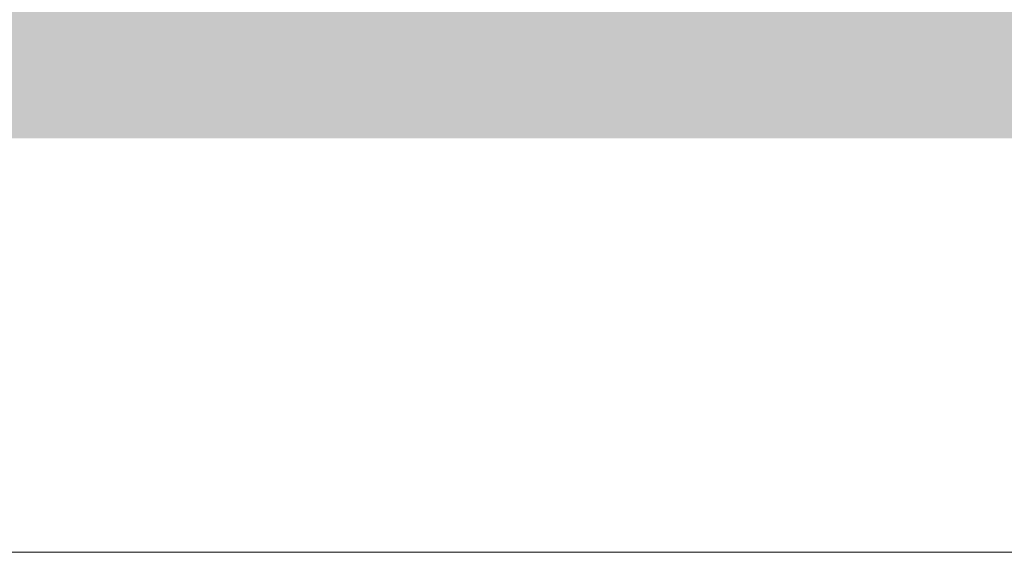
# Model space of a CAD drawing. Header units: millimetres. Extents: x 0 to 1357, y -1 to 841.
# Tile 24 of 43: x 739 to 820, y 153 to 197. Entities that reach past the tile are written whole.
import ezdxf
from ezdxf.xclip import XClip

# ---------------------------------------------------------------- set-up
doc = ezdxf.new("R2010")
doc.units = ezdxf.units.MM
doc.header["$MEASUREMENT"] = 0
doc.header["$XCLIPFRAME"] = 0
doc.layers.add('Desenho 2D - Geral', color=7, linetype='Continuous')
doc.layers.add('Parede.ARQ', color=7, linetype='Continuous')

# ---------------------------------------------------------------- blocks, each defined once
blk = doc.blocks.new('Desenho_4_4', base_point=(424.7631797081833, 210.5022291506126))
at = {"layer": 'Desenho 2D - Geral', "linetype": 'Continuous', "lineweight": 0}
h = blk.add_hatch(dxfattribs=at)
h.set_pattern_fill('Terra_0004', color=52, style=0, pattern_type=2)
h.set_pattern_definition([(44.99999999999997, (424.7631797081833, 210.5022291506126), (-2.757716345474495, 2.757716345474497), []), (44.99999999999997, (423.8439409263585, 211.4214679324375), (-5.515432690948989, 5.515432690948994), []), (44.99999999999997, (422.9247021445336, 212.3407067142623), (-5.515432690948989, 5.515432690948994), []), (135.0000000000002, (422.0054633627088, 213.2599454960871), (0.9192387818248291, 0.9192387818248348), [3.899999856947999, -3.899999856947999])])
h.paths.add_polyline_path([(58.05218541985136, 187.2578166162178), (888.9443879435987, 187.2578166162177), (907.909860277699, 187.2578166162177), (907.909860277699, 204.0784787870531), (888.9443879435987, 204.0784787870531), (888.9443879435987, 206.8875995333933), (58.05218541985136, 206.8875995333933)])
at = {"layer": 'Desenho 2D - Geral', "color": 9, "linetype": 'Continuous', "lineweight": 0}
blk.add_line((888.9443879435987, 187.2578166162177), (58.05218541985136, 187.2578166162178), dxfattribs=at)
blk = doc.blocks.new('Desenho_5_5', base_point=(652.838283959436, 56.45764832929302))
at = {"layer": 'Parede.ARQ', "color": 8, "linetype": 'Continuous', "lineweight": 0}
blk.add_line((516.0756587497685, 153.057648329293), (945.0651253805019, 153.057648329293), dxfattribs=at)

msp = doc.modelspace()

# ---------------------------------------------------------------- block references
at = {"color": 7, "linetype": 'Continuous', "lineweight": 0}
ref = msp.add_blockref('Desenho_4_4', (424.7631797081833, 210.5022291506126), dxfattribs=at)
XClip(ref).set_block_clipping_path([(58.05218541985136, 187.2578166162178), (917.9847928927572, 324.0654905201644)])
ref = msp.add_blockref('Desenho_5_5', (652.838283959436, 56.45764832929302), dxfattribs=at)
XClip(ref).set_block_clipping_path([(117.5106270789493, 37.08848942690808), (964.9934989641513, 161.5817202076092)])

doc.saveas('drawing.dxf')
